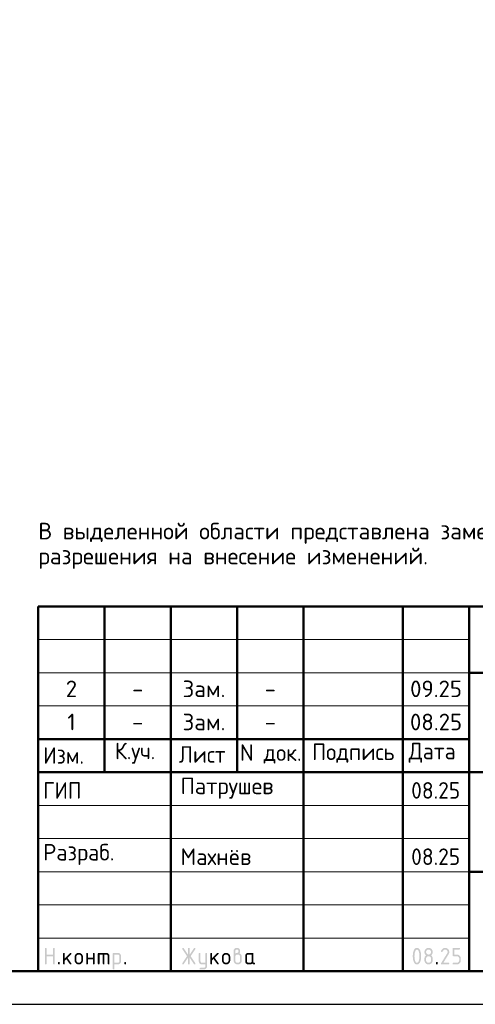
# Model space of a CAD drawing. Header units: millimetres. Extents: x 0 to 42000, y 0 to 29700.
# Tile 2 of 4: x 22719 to 29593, y 0 to 14850. Entities that reach past the tile are written whole.
import ezdxf

# ---------------------------------------------------------------- set-up
doc = ezdxf.new("R2010")
doc.units = ezdxf.units.MM
doc.layers.add('Standard', color=7, linetype='Continuous', lineweight=25)
doc.styles.add('ARIAL', font='arial.ttf')
doc.styles.add('ISOCPEUR', font='txt')

msp = doc.modelspace()

# ---------------------------------------------------------------- hatches: boundary and pattern name
at = {"layer": 'Standard', "linetype": 'Continuous', "lineweight": 25, "transparency": 33554687}
for points in [[(23099, 614), (23099, 839), (23099, 840), (23099, 842), (23099, 843), (23100, 844), (23100, 845), (23101, 846), (23101, 847), (23102, 848), (23103, 849), (23104, 850), (23105, 850), (23106, 851), (23107, 851), (23109, 851), (23110, 851), (23112, 851), (23113, 851), (23115, 851), (23116, 851), (23117, 851), (23118, 850), (23119, 850), (23120, 849), (23121, 848), (23122, 847), (23122, 846), (23123, 845), (23123, 844), (23124, 843), (23124, 842), (23124, 840), (23124, 839), (23124, 751), (23224, 751), (23224, 839), (23224, 840), (23224, 842), (23224, 843), (23225, 844), (23225, 845), (23226, 846), (23226, 847), (23227, 848), (23228, 849), (23229, 850), (23230, 850), (23231, 851), (23232, 851), (23233, 851), (23235, 851), (23236, 851), (23238, 851), (23239, 851), (23241, 851), (23242, 851), (23243, 850), (23244, 850), (23245, 849), (23246, 848), (23247, 847), (23247, 846), (23248, 845), (23248, 844), (23249, 843), (23249, 842), (23249, 840), (23249, 839), (23249, 614), (23249, 612), (23249, 611), (23249, 609), (23248, 608), (23248, 607), (23247, 606), (23247, 605), (23246, 604), (23245, 604), (23244, 603), (23243, 602), (23242, 602), (23241, 602), (23239, 601), (23238, 601), (23236, 601), (23235, 601), (23233, 601), (23232, 602), (23231, 602), (23230, 602), (23229, 603), (23228, 604), (23227, 604), (23226, 605), (23226, 606), (23225, 607), (23225, 608), (23224, 609), (23224, 611), (23224, 612), (23224, 614), (23224, 726), (23124, 726), (23124, 614), (23124, 612), (23124, 611), (23124, 609), (23123, 608), (23123, 607), (23122, 606), (23122, 605), (23121, 604), (23120, 604), (23119, 603), (23118, 602), (23117, 602), (23116, 602), (23115, 601), (23113, 601), (23112, 601), (23110, 601), (23109, 601), (23107, 602), (23106, 602), (23105, 602), (23104, 603), (23103, 604), (23102, 604), (23101, 605), (23101, 606), (23100, 607), (23100, 608), (23099, 609), (23099, 611), (23099, 612)], [(23399, 694), (23478, 773), (23478, 773), (23479, 774), (23480, 775), (23482, 775), (23483, 776), (23484, 776), (23485, 776), (23486, 776), (23488, 776), (23489, 776), (23491, 776), (23492, 775), (23493, 775), (23494, 774), (23495, 774), (23496, 773), (23497, 772), (23497, 771), (23498, 770), (23498, 769), (23499, 768), (23499, 767), (23499, 765), (23499, 764), (23499, 762), (23499, 761), (23498, 760), (23498, 759), (23497, 758), (23497, 757), (23496, 756), (23495, 755), (23440, 700), (23496, 621), (23498, 619), (23498, 617), (23499, 616), (23499, 614), (23499, 612), (23499, 611), (23499, 609), (23498, 608), (23498, 607), (23497, 606), (23497, 605), (23496, 604), (23495, 604), (23494, 603), (23493, 602), (23492, 602), (23491, 602), (23489, 601), (23488, 601), (23486, 601), (23485, 601), (23483, 602), (23482, 602), (23480, 603), (23479, 603), (23478, 604), (23477, 605), (23476, 607), (23422, 682), (23399, 659), (23399, 614), (23399, 612), (23399, 611), (23399, 609), (23398, 608), (23398, 607), (23397, 606), (23397, 605), (23396, 604), (23395, 604), (23394, 603), (23393, 602), (23392, 602), (23391, 602), (23389, 601), (23388, 601), (23386, 601), (23385, 601), (23383, 601), (23382, 602), (23381, 602), (23380, 602), (23379, 603), (23378, 604), (23377, 604), (23376, 605), (23376, 606), (23375, 607), (23375, 608), (23374, 609), (23374, 611), (23374, 612), (23374, 614), (23374, 764), (23374, 765), (23374, 767), (23374, 768), (23375, 769), (23375, 770), (23376, 771), (23376, 772), (23377, 773), (23378, 774), (23379, 774), (23380, 775), (23381, 775), (23382, 776), (23383, 776), (23385, 776), (23386, 776), (23388, 776), (23389, 776), (23391, 776), (23392, 775), (23393, 775), (23394, 774), (23395, 774), (23396, 773), (23397, 772), (23397, 771), (23398, 770), (23398, 769), (23399, 768), (23399, 767), (23399, 765), (23399, 764)], [(23749, 676), (23749, 614), (23749, 612), (23748, 611), (23748, 609), (23748, 608), (23747, 607), (23747, 606), (23746, 605), (23746, 604), (23745, 604), (23744, 603), (23743, 602), (23742, 602), (23740, 602), (23739, 601), (23738, 601), (23736, 601), (23735, 601), (23733, 601), (23732, 602), (23731, 602), (23729, 602), (23729, 603), (23728, 604), (23727, 604), (23726, 605), (23725, 606), (23725, 607), (23724, 608), (23724, 609), (23724, 611), (23724, 612), (23724, 614), (23724, 764), (23724, 765), (23724, 767), (23724, 768), (23724, 769), (23725, 770), (23725, 771), (23726, 772), (23727, 773), (23728, 774), (23729, 774), (23729, 775), (23731, 775), (23732, 776), (23733, 776), (23735, 776), (23736, 776), (23738, 776), (23739, 776), (23740, 776), (23742, 775), (23743, 775), (23744, 774), (23745, 774), (23746, 773), (23746, 772), (23747, 771), (23747, 770), (23748, 769), (23748, 768), (23748, 767), (23749, 765), (23749, 764), (23749, 701), (23823, 701), (23823, 764), (23823, 765), (23824, 767), (23824, 768), (23824, 769), (23825, 770), (23825, 771), (23826, 772), (23826, 773), (23827, 774), (23828, 774), (23829, 775), (23830, 775), (23832, 776), (23833, 776), (23834, 776), (23836, 776), (23837, 776), (23839, 776), (23840, 776), (23841, 775), (23843, 775), (23843, 774), (23844, 774), (23845, 773), (23846, 772), (23847, 771), (23847, 770), (23848, 769), (23848, 768), (23848, 767), (23848, 765), (23848, 764), (23848, 614), (23848, 612), (23848, 611), (23848, 609), (23848, 608), (23847, 607), (23847, 606), (23846, 605), (23845, 604), (23844, 604), (23843, 603), (23843, 602), (23841, 602), (23840, 602), (23839, 601), (23837, 601), (23836, 601), (23834, 601), (23833, 601), (23832, 602), (23830, 602), (23829, 602), (23828, 603), (23827, 604), (23826, 604), (23826, 605), (23825, 606), (23825, 607), (23824, 608), (23824, 609), (23824, 611), (23823, 612), (23823, 614), (23823, 676)], [(23911, 776), (24023, 776), (24026, 776), (24028, 776), (24031, 776), (24033, 775), (24036, 775), (24038, 774), (24040, 773), (24043, 773), (24045, 772), (24047, 770), (24049, 769), (24051, 768), (24053, 767), (24055, 765), (24057, 763), (24059, 762), (24061, 760), (24062, 758), (24064, 756), (24065, 754), (24067, 752), (24068, 750), (24069, 748), (24070, 745), (24071, 743), (24071, 741), (24072, 739), (24072, 736), (24073, 734), (24073, 731), (24073, 729), (24073, 726), (24073, 614), (24073, 612), (24073, 611), (24073, 609), (24073, 608), (24072, 607), (24072, 606), (24071, 605), (24070, 604), (24069, 604), (24068, 603), (24067, 602), (24066, 602), (24065, 602), (24064, 601), (24062, 601), (24061, 601), (24059, 601), (24058, 601), (24057, 602), (24055, 602), (24054, 602), (24053, 603), (24052, 604), (24051, 604), (24051, 605), (24050, 606), (24049, 607), (24049, 608), (24049, 609), (24048, 611), (24048, 612), (24048, 614), (24048, 726), (24048, 729), (24048, 731), (24047, 734), (24046, 736), (24046, 738), (24044, 740), (24043, 742), (24041, 744), (24039, 746), (24037, 747), (24035, 748), (24033, 749), (24031, 750), (24028, 751), (24026, 751), (24023, 751), (23998, 751), (23998, 614), (23998, 612), (23998, 611), (23998, 609), (23998, 608), (23997, 607), (23997, 606), (23996, 605), (23995, 604), (23995, 604), (23994, 603), (23993, 602), (23991, 602), (23990, 602), (23989, 601), (23987, 601), (23986, 601), (23984, 601), (23983, 601), (23982, 602), (23980, 602), (23979, 602), (23978, 603), (23977, 604), (23977, 604), (23976, 605), (23975, 606), (23975, 607), (23974, 608), (23974, 609), (23974, 611), (23973, 612), (23973, 614), (23973, 751), (23924, 751), (23924, 614), (23924, 612), (23923, 611), (23923, 609), (23923, 608), (23922, 607), (23922, 606), (23921, 605), (23920, 604), (23920, 604), (23919, 603), (23918, 602), (23916, 602), (23915, 602), (23914, 601), (23913, 601), (23911, 601), (23909, 601), (23908, 601), (23907, 602), (23906, 602), (23904, 602), (23903, 603), (23902, 604), (23902, 604), (23901, 605), (23900, 606), (23900, 607), (23899, 608), (23899, 609), (23899, 611), (23898, 612), (23898, 614), (23898, 764), (23898, 765), (23899, 767), (23899, 768), (23899, 769), (23900, 770), (23900, 771), (23901, 772), (23902, 773), (23902, 774), (23903, 774), (23904, 775), (23906, 775), (23907, 776), (23908, 776), (23909, 776)], [(25259, 704), (25194, 607), (25193, 605), (25192, 604), (25191, 603), (25190, 603), (25188, 602), (25187, 602), (25185, 601), (25183, 601), (25182, 601), (25180, 601), (25179, 602), (25178, 602), (25177, 603), (25176, 603), (25175, 604), (25174, 605), (25173, 605), (25173, 606), (25172, 607), (25172, 609), (25171, 610), (25171, 611), (25171, 613), (25171, 614), (25171, 616), (25172, 618), (25172, 619), (25173, 621), (25243, 726), (25173, 832), (25172, 833), (25172, 835), (25171, 837), (25171, 838), (25171, 840), (25171, 841), (25171, 843), (25172, 844), (25172, 845), (25173, 846), (25173, 847), (25174, 848), (25175, 849), (25176, 849), (25177, 850), (25178, 850), (25179, 851), (25181, 851), (25182, 851), (25184, 851), (25185, 851), (25187, 851), (25188, 851), (25189, 850), (25191, 849), (25192, 848), (25193, 847), (25194, 846), (25259, 749), (25259, 839), (25259, 840), (25259, 842), (25259, 843), (25259, 844), (25260, 845), (25260, 846), (25261, 847), (25262, 848), (25262, 849), (25263, 850), (25264, 850), (25266, 851), (25267, 851), (25268, 851), (25269, 851), (25271, 851), (25273, 851), (25274, 851), (25275, 851), (25277, 851), (25278, 850), (25279, 850), (25280, 849), (25280, 848), (25281, 847), (25282, 846), (25282, 845), (25283, 844), (25283, 843), (25283, 842), (25284, 840), (25284, 839), (25284, 749), (25348, 846), (25349, 847), (25350, 848), (25351, 849), (25353, 850), (25354, 851), (25356, 851), (25357, 851), (25359, 851), (25360, 851), (25361, 851), (25362, 851), (25363, 850), (25365, 850), (25366, 849), (25367, 848), (25367, 847), (25368, 847), (25369, 846), (25370, 845), (25370, 843), (25371, 842), (25371, 841), (25371, 840), (25371, 839), (25371, 837), (25371, 835), (25370, 833), (25369, 832), (25299, 726), (25369, 621), (25370, 619), (25371, 617), (25371, 616), (25371, 614), (25371, 613), (25371, 611), (25371, 610), (25370, 609), (25370, 608), (25369, 607), (25368, 606), (25368, 605), (25367, 604), (25366, 603), (25365, 603), (25364, 602), (25363, 602), (25361, 602), (25360, 601), (25359, 601), (25357, 601), (25356, 602), (25354, 602), (25353, 603), (25351, 603), (25350, 604), (25349, 605), (25348, 607), (25284, 704), (25284, 614), (25284, 612), (25283, 611), (25283, 609), (25283, 608), (25282, 607), (25282, 606), (25281, 605), (25280, 604), (25280, 604), (25279, 603), (25278, 602), (25277, 602), (25275, 602), (25274, 601), (25273, 601), (25271, 601), (25269, 601), (25268, 601), (25267, 602), (25266, 602), (25264, 602), (25263, 603), (25262, 604), (25262, 604), (25261, 605), (25260, 606), (25260, 607), (25259, 608), (25259, 609), (25259, 611), (25259, 612), (25259, 614)], [(25521, 576), (25521, 601), (25471, 601), (25468, 601), (25466, 602), (25463, 602), (25461, 602), (25458, 603), (25456, 603), (25454, 604), (25452, 605), (25449, 606), (25447, 607), (25445, 608), (25443, 609), (25441, 611), (25439, 612), (25437, 614), (25436, 616), (25434, 618), (25432, 620), (25431, 622), (25429, 624), (25428, 626), (25427, 628), (25426, 630), (25425, 632), (25424, 634), (25423, 637), (25422, 639), (25422, 641), (25422, 644), (25421, 646), (25421, 649), (25421, 651), (25421, 764), (25421, 765), (25421, 767), (25421, 768), (25422, 769), (25422, 770), (25423, 771), (25423, 772), (25424, 773), (25425, 774), (25426, 774), (25427, 775), (25428, 775), (25429, 776), (25431, 776), (25432, 776), (25434, 776), (25435, 776), (25437, 776), (25438, 776), (25439, 775), (25440, 775), (25441, 774), (25442, 774), (25443, 773), (25444, 772), (25444, 771), (25445, 770), (25445, 769), (25446, 768), (25446, 767), (25446, 765), (25446, 764), (25446, 651), (25446, 649), (25447, 646), (25447, 644), (25448, 642), (25449, 640), (25450, 638), (25452, 636), (25454, 634), (25455, 632), (25457, 630), (25459, 629), (25462, 628), (25464, 627), (25466, 627), (25468, 626), (25471, 626), (25521, 626), (25521, 764), (25521, 765), (25521, 767), (25521, 768), (25522, 769), (25522, 770), (25523, 771), (25523, 772), (25524, 773), (25525, 774), (25526, 774), (25527, 775), (25528, 775), (25529, 776), (25530, 776), (25532, 776), (25533, 776), (25535, 776), (25536, 776), (25538, 776), (25539, 775), (25540, 775), (25541, 774), (25542, 774), (25543, 773), (25544, 772), (25544, 771), (25545, 770), (25545, 769), (25545, 768), (25546, 767), (25546, 765), (25546, 764), (25546, 576), (25546, 574), (25546, 571), (25545, 569), (25545, 566), (25545, 564), (25544, 562), (25543, 559), (25542, 557), (25541, 555), (25540, 553), (25539, 551), (25538, 549), (25537, 547), (25535, 545), (25533, 543), (25532, 541), (25530, 539), (25528, 538), (25526, 536), (25524, 535), (25522, 533), (25520, 532), (25518, 531), (25516, 530), (25514, 529), (25511, 528), (25509, 528), (25507, 527), (25504, 527), (25502, 527), (25499, 526), (25497, 526), (25446, 526), (25445, 526), (25443, 527), (25442, 527), (25441, 527), (25440, 528), (25439, 528), (25438, 529), (25437, 529), (25436, 530), (25435, 531), (25435, 532), (25434, 533), (25434, 535), (25434, 536), (25434, 537), (25434, 539), (25434, 540), (25434, 541), (25434, 542), (25435, 544), (25435, 545), (25436, 546), (25436, 547), (25437, 548), (25438, 549), (25439, 549), (25440, 550), (25442, 550), (25443, 551), (25444, 551), (25445, 551), (25446, 551), (25496, 551), (25499, 551), (25501, 552), (25503, 552), (25506, 553), (25508, 554), (25510, 555), (25512, 557), (25514, 558), (25515, 560), (25517, 562), (25518, 564), (25519, 566), (25520, 568), (25520, 571), (25521, 573)], [(25621, 694), (25700, 773), (25700, 773), (25701, 774), (25702, 775), (25704, 775), (25705, 776), (25706, 776), (25707, 776), (25708, 776), (25710, 776), (25711, 776), (25713, 776), (25714, 775), (25715, 775), (25716, 774), (25717, 774), (25718, 773), (25719, 772), (25719, 771), (25720, 770), (25720, 769), (25721, 768), (25721, 767), (25721, 765), (25721, 764), (25721, 762), (25721, 761), (25721, 760), (25720, 759), (25720, 758), (25719, 757), (25718, 756), (25717, 755), (25662, 700), (25719, 621), (25720, 619), (25720, 617), (25721, 616), (25721, 614), (25721, 612), (25721, 611), (25721, 609), (25720, 608), (25720, 607), (25719, 606), (25719, 605), (25718, 604), (25717, 604), (25716, 603), (25715, 602), (25714, 602), (25713, 602), (25711, 601), (25710, 601), (25708, 601), (25707, 601), (25705, 602), (25704, 602), (25703, 603), (25701, 603), (25700, 604), (25699, 605), (25698, 607), (25644, 682), (25621, 659), (25621, 614), (25621, 612), (25621, 611), (25621, 609), (25620, 608), (25620, 607), (25619, 606), (25619, 605), (25618, 604), (25617, 604), (25616, 603), (25615, 602), (25614, 602), (25613, 602), (25611, 601), (25610, 601), (25608, 601), (25607, 601), (25606, 601), (25604, 602), (25603, 602), (25602, 602), (25601, 603), (25600, 604), (25599, 604), (25598, 605), (25598, 606), (25597, 607), (25597, 608), (25596, 609), (25596, 611), (25596, 612), (25596, 614), (25596, 764), (25596, 765), (25596, 767), (25596, 768), (25597, 769), (25597, 770), (25598, 771), (25598, 772), (25599, 773), (25600, 774), (25601, 774), (25602, 775), (25603, 775), (25604, 776), (25606, 776), (25607, 776), (25608, 776), (25610, 776), (25611, 776), (25613, 776), (25614, 775), (25615, 775), (25616, 774), (25617, 774), (25618, 773), (25619, 772), (25619, 771), (25620, 770), (25620, 769), (25621, 768), (25621, 767), (25621, 765), (25621, 764)], [(29137, 851), (29140, 851), (29144, 851), (29147, 851), (29150, 850), (29153, 850), (29156, 849), (29158, 848), (29161, 847), (29164, 846), (29167, 844), (29169, 843), (29172, 841), (29174, 839), (29177, 837), (29179, 835), (29181, 833), (29184, 831), (29186, 828), (29188, 826), (29189, 823), (29191, 821), (29193, 818), (29194, 816), (29195, 813), (29196, 810), (29197, 807), (29198, 804), (29198, 801), (29199, 798), (29199, 795), (29200, 792), (29200, 789), (29200, 784), (29199, 780), (29198, 775), (29197, 771), (29195, 766), (29193, 762), (29191, 757), (29188, 753), (29110, 626), (29187, 626), (29189, 626), (29190, 626), (29191, 626), (29193, 626), (29194, 625), (29195, 625), (29196, 624), (29197, 623), (29197, 622), (29198, 621), (29198, 620), (29199, 619), (29199, 618), (29199, 617), (29200, 615), (29200, 614), (29200, 612), (29199, 611), (29199, 610), (29199, 608), (29198, 607), (29198, 606), (29197, 605), (29197, 604), (29196, 604), (29195, 603), (29194, 602), (29193, 602), (29191, 602), (29190, 601), (29189, 601), (29187, 601), (29087, 601), (29086, 601), (29084, 601), (29083, 602), (29082, 602), (29081, 602), (29080, 603), (29079, 604), (29078, 604), (29077, 605), (29076, 606), (29076, 607), (29075, 608), (29075, 609), (29075, 611), (29075, 612), (29075, 614), (29075, 616), (29075, 617), (29076, 619), (29077, 621), (29168, 768), (29170, 771), (29171, 773), (29172, 776), (29173, 778), (29174, 781), (29174, 783), (29175, 786), (29175, 789), (29175, 793), (29174, 796), (29173, 800), (29172, 803), (29171, 806), (29168, 809), (29166, 813), (29164, 815), (29161, 818), (29158, 820), (29155, 822), (29152, 823), (29148, 825), (29145, 826), (29141, 826), (29137, 826), (29135, 826), (29132, 826), (29129, 825), (29127, 824), (29124, 823), (29122, 822), (29119, 820), (29117, 818), (29114, 816), (29112, 814), (29110, 812), (29107, 809), (29105, 806), (29103, 802), (29100, 799), (29098, 795), (29097, 793), (29096, 792), (29095, 791), (29094, 790), (29092, 790), (29091, 789), (29089, 789), (29087, 789), (29086, 789), (29084, 789), (29083, 789), (29082, 790), (29081, 790), (29080, 791), (29079, 791), (29078, 792), (29077, 793), (29076, 794), (29076, 795), (29075, 796), (29075, 797), (29075, 798), (29075, 800), (29075, 801), (29075, 803), (29075, 804), (29075, 805), (29076, 806), (29079, 812), (29082, 817), (29085, 822), (29088, 826), (29092, 830), (29095, 834), (29099, 837), (29103, 840), (29107, 843), (29111, 845), (29115, 847), (29119, 848), (29123, 850), (29128, 851), (29132, 851)], [(29250, 739), (29250, 839), (29250, 840), (29250, 842), (29250, 843), (29250, 844), (29251, 845), (29251, 846), (29252, 847), (29253, 848), (29253, 849), (29254, 850), (29255, 850), (29257, 851), (29258, 851), (29259, 851), (29261, 851), (29262, 851), (29349, 851), (29351, 851), (29352, 851), (29354, 851), (29355, 851), (29356, 850), (29357, 850), (29358, 849), (29359, 848), (29359, 847), (29360, 846), (29361, 845), (29361, 844), (29361, 843), (29362, 842), (29362, 840), (29362, 839), (29362, 837), (29362, 836), (29361, 834), (29361, 833), (29361, 832), (29360, 831), (29359, 830), (29359, 829), (29358, 829), (29357, 828), (29356, 827), (29355, 827), (29354, 827), (29352, 826), (29351, 826), (29349, 826), (29275, 826), (29275, 751), (29312, 751), (29315, 751), (29318, 751), (29322, 751), (29324, 750), (29327, 750), (29330, 749), (29333, 748), (29336, 747), (29339, 746), (29341, 744), (29344, 743), (29347, 741), (29349, 739), (29351, 737), (29354, 735), (29356, 733), (29358, 731), (29360, 728), (29362, 726), (29364, 723), (29366, 721), (29367, 718), (29369, 715), (29370, 713), (29371, 710), (29372, 707), (29373, 704), (29373, 701), (29374, 698), (29374, 695), (29374, 692), (29374, 689), (29374, 664), (29374, 661), (29374, 657), (29374, 654), (29373, 651), (29373, 648), (29372, 645), (29371, 643), (29370, 640), (29369, 637), (29367, 634), (29366, 632), (29364, 629), (29362, 627), (29360, 624), (29358, 622), (29356, 620), (29354, 617), (29351, 615), (29349, 613), (29346, 612), (29344, 610), (29341, 608), (29339, 607), (29336, 606), (29333, 605), (29330, 604), (29327, 603), (29324, 602), (29321, 602), (29318, 602), (29315, 601), (29312, 601), (29262, 601), (29261, 601), (29259, 601), (29258, 602), (29257, 602), (29255, 602), (29254, 603), (29253, 604), (29253, 604), (29252, 605), (29251, 606), (29251, 607), (29250, 608), (29250, 610), (29250, 611), (29250, 612), (29250, 614), (29250, 615), (29250, 617), (29250, 618), (29250, 619), (29251, 620), (29251, 621), (29252, 622), (29253, 623), (29253, 624), (29254, 625), (29255, 625), (29257, 626), (29258, 626), (29259, 626), (29261, 626), (29262, 626), (29312, 626), (29316, 626), (29319, 627), (29323, 628), (29326, 629), (29330, 630), (29333, 632), (29336, 634), (29338, 637), (29341, 640), (29343, 643), (29345, 646), (29347, 649), (29348, 653), (29349, 656), (29349, 660), (29349, 664), (29349, 689), (29349, 693), (29349, 696), (29348, 700), (29347, 703), (29345, 707), (29343, 710), (29341, 713), (29338, 715), (29336, 718), (29333, 720), (29330, 722), (29326, 724), (29323, 725), (29319, 726), (29316, 726), (29312, 726), (29262, 726), (29261, 726), (29259, 726), (29258, 727), (29257, 727), (29255, 727), (29254, 728), (29253, 729), (29253, 729), (29252, 730), (29251, 731), (29251, 732), (29250, 733), (29250, 734), (29250, 736), (29250, 737)], [(23299, 626), (23299, 628), (23299, 629), (23299, 631), (23300, 632), (23300, 633), (23301, 634), (23301, 635), (23302, 636), (23303, 637), (23304, 637), (23305, 638), (23306, 638), (23307, 638), (23309, 639), (23310, 639), (23312, 639), (23313, 639), (23314, 639), (23316, 638), (23317, 638), (23318, 638), (23319, 637), (23320, 637), (23321, 636), (23322, 635), (23322, 634), (23323, 633), (23323, 632), (23324, 631), (23324, 629), (23324, 628), (23324, 626), (23324, 614), (23324, 612), (23324, 611), (23324, 610), (23323, 608), (23323, 607), (23322, 606), (23322, 605), (23321, 604), (23320, 604), (23319, 603), (23318, 602), (23317, 602), (23316, 602), (23314, 601), (23313, 601), (23312, 601), (23310, 601), (23309, 601), (23307, 602), (23306, 602), (23305, 602), (23304, 603), (23303, 604), (23302, 604), (23301, 605), (23301, 606), (23300, 607), (23300, 608), (23299, 610), (23299, 611), (23299, 612), (23299, 614)], [(24298, 626), (24298, 628), (24298, 629), (24299, 631), (24299, 632), (24299, 633), (24300, 634), (24301, 635), (24301, 636), (24302, 637), (24303, 637), (24304, 638), (24305, 638), (24307, 638), (24308, 639), (24309, 639), (24311, 639), (24312, 639), (24314, 639), (24315, 638), (24316, 638), (24317, 638), (24318, 637), (24319, 637), (24320, 636), (24321, 635), (24322, 634), (24322, 633), (24323, 632), (24323, 631), (24323, 629), (24323, 628), (24323, 626), (24323, 614), (24323, 612), (24323, 611), (24323, 610), (24323, 608), (24322, 607), (24322, 606), (24321, 605), (24320, 604), (24319, 604), (24318, 603), (24317, 602), (24316, 602), (24315, 602), (24314, 601), (24312, 601), (24311, 601), (24309, 601), (24308, 601), (24307, 602), (24305, 602), (24304, 602), (24303, 603), (24302, 604), (24301, 604), (24301, 605), (24300, 606), (24299, 607), (24299, 608), (24299, 610), (24298, 611), (24298, 612), (24298, 614)], [(29000, 626), (29000, 628), (29000, 629), (29000, 631), (29001, 632), (29001, 633), (29002, 634), (29002, 635), (29003, 636), (29004, 637), (29005, 637), (29006, 638), (29007, 638), (29008, 638), (29009, 639), (29011, 639), (29012, 639), (29014, 639), (29015, 639), (29017, 638), (29018, 638), (29019, 638), (29020, 637), (29021, 637), (29022, 636), (29023, 635), (29023, 634), (29024, 633), (29024, 632), (29024, 631), (29025, 629), (29025, 628), (29025, 626), (29025, 614), (29025, 612), (29025, 611), (29024, 610), (29024, 608), (29024, 607), (29023, 606), (29023, 605), (29022, 604), (29021, 604), (29020, 603), (29019, 602), (29018, 602), (29017, 602), (29015, 601), (29014, 601), (29012, 601), (29011, 601), (29009, 601), (29008, 602), (29007, 602), (29006, 602), (29005, 603), (29004, 604), (29003, 604), (29002, 605), (29002, 606), (29001, 607), (29001, 608), (29000, 610), (29000, 611), (29000, 612), (29000, 614)]]:
    msp.add_hatch(color=7, dxfattribs=at).paths.add_polyline_path(points, flags=16)
h = msp.add_hatch(color=7, dxfattribs=at)
h.paths.add_polyline_path([(23549, 664), (23549, 714), (23549, 717), (23549, 720), (23549, 723), (23550, 726), (23550, 729), (23551, 732), (23552, 735), (23553, 738), (23554, 740), (23556, 743), (23557, 746), (23559, 748), (23561, 751), (23563, 753), (23565, 756), (23567, 758), (23569, 760), (23572, 762), (23574, 764), (23577, 766), (23579, 768), (23582, 769), (23584, 770), (23587, 772), (23590, 773), (23593, 774), (23596, 774), (23599, 775), (23602, 776), (23605, 776), (23608, 776), (23611, 776), (23614, 776), (23618, 776), (23621, 776), (23624, 775), (23627, 774), (23630, 774), (23633, 773), (23635, 772), (23638, 770), (23641, 769), (23643, 768), (23646, 766), (23648, 764), (23651, 762), (23653, 760), (23655, 758), (23658, 756), (23660, 753), (23662, 751), (23663, 749), (23665, 746), (23666, 743), (23668, 741), (23669, 738), (23670, 735), (23671, 732), (23672, 729), (23672, 726), (23673, 723), (23673, 720), (23674, 717), (23674, 714), (23674, 664), (23674, 660), (23673, 657), (23673, 654), (23672, 651), (23672, 648), (23671, 645), (23670, 642), (23669, 640), (23668, 637), (23666, 634), (23665, 632), (23663, 629), (23662, 627), (23660, 624), (23658, 622), (23655, 620), (23653, 617), (23651, 615), (23648, 613), (23646, 612), (23643, 610), (23641, 608), (23638, 607), (23635, 606), (23632, 605), (23629, 604), (23627, 603), (23624, 602), (23621, 602), (23617, 602), (23614, 601), (23611, 601), (23608, 601), (23605, 602), (23602, 602), (23599, 602), (23596, 603), (23593, 604), (23590, 605), (23587, 606), (23584, 607), (23582, 608), (23579, 610), (23577, 612), (23574, 613), (23572, 615), (23569, 617), (23567, 620), (23565, 622), (23563, 624), (23561, 627), (23559, 629), (23557, 632), (23556, 634), (23554, 637), (23553, 640), (23552, 642), (23551, 645), (23550, 648), (23550, 651), (23549, 654), (23549, 657), (23549, 660)], flags=16)
h.paths.add_polyline_path([(23648, 664), (23648, 714), (23648, 718), (23648, 721), (23647, 725), (23646, 728), (23644, 732), (23642, 735), (23640, 738), (23638, 740), (23635, 743), (23632, 745), (23629, 747), (23625, 749), (23622, 750), (23619, 751), (23615, 751), (23611, 751), (23607, 751), (23604, 751), (23600, 750), (23597, 749), (23594, 747), (23590, 745), (23587, 743), (23585, 740), (23582, 738), (23580, 735), (23578, 732), (23577, 728), (23575, 725), (23574, 721), (23574, 718), (23574, 714), (23574, 664), (23574, 660), (23574, 656), (23575, 653), (23577, 649), (23578, 646), (23580, 643), (23582, 640), (23585, 637), (23587, 634), (23590, 632), (23593, 630), (23597, 629), (23600, 628), (23604, 627), (23607, 626), (23611, 626), (23615, 626), (23619, 627), (23622, 628), (23625, 629), (23629, 630), (23632, 633), (23635, 635), (23638, 637), (23640, 640), (23642, 643), (23644, 646), (23646, 649), (23647, 653), (23648, 656), (23648, 660)])
h = msp.add_hatch(color=7, dxfattribs=at)
h.paths.add_polyline_path([(24123, 764), (24123, 765), (24124, 767), (24124, 768), (24124, 769), (24125, 770), (24125, 771), (24126, 772), (24127, 773), (24127, 774), (24128, 774), (24129, 775), (24130, 775), (24132, 776), (24133, 776), (24134, 776), (24136, 776), (24198, 776), (24201, 776), (24203, 776), (24206, 776), (24208, 775), (24211, 775), (24213, 774), (24215, 773), (24218, 773), (24220, 772), (24222, 770), (24224, 769), (24226, 768), (24228, 767), (24230, 765), (24232, 763), (24234, 762), (24236, 760), (24237, 758), (24239, 756), (24240, 754), (24241, 752), (24243, 750), (24244, 748), (24245, 746), (24245, 743), (24246, 741), (24247, 739), (24247, 736), (24248, 734), (24248, 731), (24248, 729), (24248, 726), (24248, 651), (24248, 649), (24248, 646), (24248, 644), (24247, 641), (24247, 639), (24246, 637), (24245, 634), (24245, 632), (24244, 630), (24243, 628), (24241, 626), (24240, 624), (24239, 622), (24237, 620), (24236, 618), (24234, 616), (24232, 614), (24230, 612), (24228, 611), (24226, 609), (24224, 608), (24222, 607), (24220, 606), (24218, 605), (24215, 604), (24213, 603), (24211, 603), (24208, 602), (24206, 602), (24203, 602), (24201, 601), (24198, 601), (24148, 601), (24148, 539), (24148, 537), (24148, 536), (24148, 535), (24148, 533), (24147, 532), (24147, 531), (24146, 530), (24145, 529), (24145, 529), (24144, 528), (24143, 528), (24141, 527), (24140, 527), (24139, 527), (24138, 526), (24136, 526), (24134, 526), (24133, 527), (24132, 527), (24130, 527), (24129, 528), (24128, 528), (24127, 529), (24127, 529), (24126, 530), (24125, 531), (24125, 532), (24124, 533), (24124, 535), (24124, 536), (24123, 537), (24123, 539)], flags=16)
h.paths.add_polyline_path([(24148, 751), (24148, 626), (24198, 626), (24201, 626), (24203, 627), (24206, 627), (24208, 628), (24210, 629), (24212, 630), (24214, 632), (24216, 634), (24218, 635), (24219, 637), (24220, 639), (24221, 642), (24222, 644), (24223, 646), (24223, 649), (24223, 651), (24223, 726), (24223, 729), (24223, 731), (24222, 734), (24221, 736), (24220, 738), (24219, 740), (24218, 742), (24216, 744), (24214, 746), (24212, 747), (24210, 748), (24208, 749), (24206, 750), (24203, 751), (24201, 751), (24198, 751)])
h = msp.add_hatch(color=7, dxfattribs=at)
h.paths.add_polyline_path([(25771, 664), (25771, 714), (25771, 717), (25771, 720), (25771, 723), (25772, 726), (25773, 729), (25773, 732), (25774, 735), (25775, 738), (25777, 740), (25778, 743), (25779, 746), (25781, 748), (25783, 751), (25785, 753), (25787, 756), (25789, 758), (25791, 760), (25794, 762), (25796, 764), (25799, 766), (25801, 768), (25804, 769), (25806, 770), (25809, 772), (25812, 773), (25815, 774), (25818, 774), (25821, 775), (25824, 776), (25827, 776), (25830, 776), (25833, 776), (25836, 776), (25840, 776), (25843, 776), (25846, 775), (25849, 774), (25852, 774), (25855, 773), (25857, 772), (25860, 770), (25863, 769), (25865, 768), (25868, 766), (25871, 764), (25873, 762), (25875, 760), (25878, 758), (25880, 756), (25882, 753), (25884, 751), (25885, 749), (25887, 746), (25889, 743), (25890, 741), (25891, 738), (25892, 735), (25893, 732), (25894, 729), (25894, 726), (25895, 723), (25895, 720), (25896, 717), (25896, 714), (25896, 664), (25896, 660), (25895, 657), (25895, 654), (25894, 651), (25894, 648), (25893, 645), (25892, 642), (25891, 640), (25890, 637), (25888, 634), (25887, 632), (25885, 629), (25884, 627), (25882, 624), (25880, 622), (25877, 620), (25875, 617), (25873, 615), (25870, 613), (25868, 612), (25865, 610), (25863, 608), (25860, 607), (25857, 606), (25854, 605), (25852, 604), (25849, 603), (25846, 602), (25843, 602), (25840, 602), (25836, 601), (25833, 601), (25830, 601), (25827, 602), (25824, 602), (25821, 602), (25818, 603), (25815, 604), (25812, 605), (25809, 606), (25806, 607), (25804, 608), (25801, 610), (25799, 612), (25796, 613), (25794, 615), (25791, 617), (25789, 620), (25787, 622), (25785, 624), (25783, 627), (25781, 629), (25779, 632), (25778, 634), (25777, 637), (25775, 640), (25774, 642), (25773, 645), (25773, 648), (25772, 651), (25771, 654), (25771, 657), (25771, 660)], flags=16)
h.paths.add_polyline_path([(25871, 664), (25871, 714), (25871, 718), (25870, 721), (25869, 725), (25868, 728), (25866, 732), (25864, 735), (25862, 738), (25860, 740), (25857, 743), (25854, 745), (25851, 747), (25848, 749), (25844, 750), (25841, 751), (25837, 751), (25833, 751), (25829, 751), (25826, 751), (25822, 750), (25819, 749), (25816, 747), (25813, 745), (25810, 743), (25807, 740), (25804, 738), (25802, 735), (25800, 732), (25799, 728), (25797, 725), (25797, 721), (25796, 718), (25796, 714), (25796, 664), (25796, 660), (25797, 656), (25797, 653), (25799, 649), (25800, 646), (25802, 643), (25804, 640), (25807, 637), (25809, 634), (25812, 632), (25815, 630), (25819, 629), (25822, 628), (25826, 627), (25829, 626), (25833, 626), (25837, 626), (25841, 627), (25844, 628), (25848, 629), (25851, 630), (25854, 633), (25857, 635), (25860, 637), (25862, 640), (25864, 643), (25866, 646), (25868, 649), (25869, 653), (25870, 656), (25871, 660)])
h = msp.add_hatch(color=7, dxfattribs=at)
h.paths.add_polyline_path([(25971, 764), (25975, 767), (25979, 769), (25982, 772), (25986, 773), (25990, 775), (25993, 775), (25997, 776), (26000, 776), (26002, 776), (26004, 777), (26006, 777), (26007, 778), (26009, 779), (26011, 781), (26013, 783), (26014, 785), (26016, 787), (26017, 789), (26018, 791), (26019, 793), (26020, 795), (26020, 797), (26021, 799), (26021, 801), (26021, 804), (26020, 806), (26020, 809), (26019, 811), (26018, 813), (26017, 815), (26015, 817), (26014, 819), (26012, 821), (26010, 822), (26008, 824), (26005, 824), (26003, 825), (26001, 826), (25998, 826), (25996, 826), (25993, 826), (25991, 826), (25988, 825), (25986, 824), (25984, 823), (25982, 822), (25980, 821), (25978, 819), (25976, 817), (25975, 815), (25973, 813), (25973, 811), (25972, 809), (25971, 806), (25971, 804), (25971, 801)])
h.paths.add_polyline_path([(26033, 771), (26037, 769), (26041, 767), (26045, 765), (26048, 762), (26052, 759), (26055, 756), (26058, 752), (26060, 748), (26063, 744), (26065, 740), (26067, 736), (26068, 732), (26069, 727), (26070, 723), (26070, 718), (26070, 714), (26070, 664), (26070, 661), (26070, 657), (26070, 654), (26069, 651), (26069, 648), (26068, 645), (26067, 642), (26066, 640), (26065, 637), (26063, 634), (26062, 632), (26060, 629), (26058, 627), (26056, 624), (26054, 622), (26052, 619), (26050, 617), (26048, 615), (26045, 613), (26043, 612), (26040, 610), (26037, 608), (26035, 607), (26032, 606), (26029, 605), (26026, 604), (26024, 603), (26021, 602), (26018, 602), (26014, 602), (26011, 601), (26008, 601), (26005, 601), (26002, 602), (25999, 602), (25996, 602), (25993, 603), (25990, 604), (25987, 605), (25984, 606), (25981, 607), (25979, 608), (25976, 610), (25973, 612), (25971, 613), (25968, 615), (25966, 617), (25964, 620), (25962, 622), (25960, 624), (25958, 627), (25956, 629), (25954, 632), (25953, 634), (25951, 637), (25950, 640), (25949, 643), (25948, 645), (25947, 648), (25947, 651), (25946, 654), (25946, 657), (25946, 661), (25946, 664), (25946, 801), (25946, 804), (25946, 806), (25946, 809), (25947, 811), (25947, 814), (25948, 816), (25948, 818), (25949, 821), (25950, 823), (25951, 825), (25953, 827), (25954, 829), (25955, 831), (25957, 833), (25958, 835), (25960, 837), (25962, 839), (25964, 840), (25966, 842), (25968, 843), (25970, 845), (25972, 846), (25974, 847), (25976, 848), (25979, 849), (25981, 849), (25983, 850), (25986, 850), (25988, 851), (25990, 851), (25993, 851), (25996, 851), (25998, 851), (26001, 851), (26003, 851), (26006, 850), (26008, 850), (26010, 849), (26013, 849), (26015, 848), (26017, 847), (26019, 846), (26021, 844), (26023, 843), (26025, 842), (26027, 840), (26029, 839), (26031, 837), (26033, 835), (26034, 833), (26036, 831), (26037, 829), (26039, 827), (26040, 825), (26041, 823), (26042, 821), (26043, 818), (26043, 816), (26044, 814), (26045, 811), (26045, 809), (26045, 806), (26045, 804), (26045, 801), (26045, 797), (26045, 792), (26044, 788), (26042, 784), (26041, 781), (26038, 777), (26036, 774)], flags=16)
h.paths.add_polyline_path([(26045, 664), (26045, 714), (26045, 718), (26045, 721), (26044, 725), (26043, 728), (26041, 732), (26039, 735), (26037, 738), (26035, 740), (26032, 743), (26029, 745), (26026, 747), (26023, 749), (26019, 750), (26016, 751), (26012, 751), (26008, 751), (26004, 751), (26001, 751), (25997, 750), (25994, 749), (25990, 747), (25987, 745), (25984, 743), (25982, 740), (25979, 738), (25977, 735), (25975, 732), (25973, 728), (25972, 725), (25971, 721), (25971, 718), (25971, 714), (25971, 664), (25971, 660), (25971, 656), (25972, 653), (25973, 649), (25975, 646), (25977, 643), (25979, 640), (25982, 637), (25984, 634), (25987, 632), (25990, 630), (25994, 629), (25997, 628), (26001, 627), (26004, 626), (26008, 626), (26012, 626), (26016, 627), (26019, 628), (26023, 629), (26026, 630), (26029, 633), (26032, 635), (26035, 637), (26037, 640), (26039, 643), (26041, 646), (26043, 649), (26044, 653), (26045, 656), (26045, 660)])
h = msp.add_hatch(color=7, dxfattribs=at)
h.paths.add_polyline_path([(26220, 751), (26170, 751), (26168, 751), (26165, 751), (26163, 750), (26161, 749), (26159, 748), (26157, 747), (26155, 746), (26153, 744), (26151, 742), (26150, 740), (26148, 738), (26147, 736), (26147, 734), (26146, 731), (26146, 729), (26146, 726), (26146, 651), (26146, 649), (26146, 646), (26147, 644), (26147, 642), (26148, 640), (26150, 638), (26151, 636), (26153, 634), (26155, 632), (26157, 630), (26159, 629), (26161, 628), (26163, 627), (26166, 627), (26168, 626), (26170, 626), (26195, 626), (26198, 626), (26200, 627), (26203, 627), (26205, 628), (26207, 629), (26209, 630), (26211, 632), (26213, 634), (26215, 635), (26216, 637), (26218, 639), (26218, 642), (26219, 644), (26220, 646), (26220, 649), (26220, 651)])
h.paths.add_polyline_path([(26270, 614), (26270, 612), (26270, 611), (26270, 609), (26270, 608), (26269, 607), (26269, 606), (26268, 605), (26267, 604), (26266, 604), (26265, 603), (26264, 602), (26263, 602), (26262, 602), (26261, 601), (26259, 601), (26258, 601), (26253, 601), (26249, 602), (26246, 603), (26242, 605), (26238, 606), (26235, 609), (26232, 611), (26229, 615), (26226, 611), (26222, 609), (26218, 606), (26214, 605), (26210, 603), (26205, 602), (26200, 601), (26195, 601), (26170, 601), (26168, 601), (26165, 602), (26163, 602), (26160, 602), (26158, 603), (26156, 603), (26153, 604), (26151, 605), (26149, 606), (26147, 607), (26145, 608), (26143, 609), (26141, 611), (26139, 612), (26137, 614), (26135, 616), (26133, 618), (26132, 619), (26130, 621), (26129, 623), (26127, 625), (26126, 628), (26125, 630), (26124, 632), (26123, 634), (26123, 636), (26122, 639), (26121, 641), (26121, 644), (26121, 646), (26121, 649), (26121, 651), (26121, 726), (26121, 729), (26121, 731), (26121, 734), (26121, 736), (26122, 739), (26123, 741), (26123, 743), (26124, 746), (26125, 748), (26126, 750), (26127, 752), (26129, 754), (26130, 756), (26132, 758), (26133, 760), (26135, 762), (26137, 763), (26139, 765), (26141, 767), (26143, 768), (26145, 769), (26147, 770), (26149, 772), (26151, 773), (26153, 773), (26156, 774), (26158, 775), (26160, 775), (26163, 776), (26165, 776), (26168, 776), (26170, 776), (26233, 776), (26234, 776), (26236, 776), (26237, 776), (26238, 775), (26239, 775), (26240, 774), (26241, 774), (26242, 773), (26243, 772), (26244, 771), (26244, 770), (26245, 769), (26245, 768), (26245, 767), (26245, 765), (26245, 764), (26245, 639), (26245, 637), (26246, 636), (26246, 634), (26246, 633), (26246, 632), (26247, 631), (26248, 630), (26248, 629), (26249, 629), (26250, 628), (26251, 627), (26252, 627), (26254, 627), (26255, 626), (26256, 626), (26258, 626), (26259, 626), (26261, 626), (26262, 626), (26263, 625), (26264, 625), (26265, 625), (26266, 624), (26267, 623), (26268, 622), (26269, 621), (26269, 620), (26270, 619), (26270, 618), (26270, 617), (26270, 615)], flags=16)
h = msp.add_hatch(color=7, dxfattribs=at)
h.paths.add_polyline_path([(28750, 726), (28750, 734), (28749, 742), (28749, 749), (28748, 756), (28747, 764), (28746, 771), (28745, 778), (28743, 785), (28742, 790), (28741, 795), (28739, 799), (28738, 803), (28736, 807), (28734, 810), (28732, 813), (28731, 816), (28729, 818), (28727, 820), (28724, 822), (28722, 824), (28720, 825), (28718, 826), (28715, 826), (28712, 826), (28710, 826), (28708, 826), (28705, 825), (28703, 824), (28701, 822), (28699, 820), (28696, 818), (28695, 816), (28693, 813), (28691, 810), (28689, 807), (28688, 803), (28686, 799), (28685, 794), (28683, 790), (28682, 785), (28680, 778), (28679, 770), (28678, 763), (28677, 756), (28676, 749), (28676, 741), (28675, 734), (28675, 726), (28675, 719), (28676, 711), (28676, 704), (28677, 696), (28678, 689), (28679, 682), (28680, 675), (28682, 668), (28683, 663), (28684, 658), (28686, 654), (28687, 650), (28689, 646), (28691, 643), (28693, 639), (28694, 637), (28696, 634), (28698, 632), (28701, 630), (28703, 629), (28705, 628), (28707, 627), (28710, 626), (28712, 626), (28715, 626), (28718, 627), (28720, 628), (28722, 629), (28724, 630), (28727, 632), (28729, 634), (28731, 637), (28732, 639), (28734, 643), (28736, 646), (28738, 650), (28739, 654), (28741, 658), (28742, 663), (28743, 668), (28745, 675), (28746, 682), (28747, 689), (28748, 696), (28749, 704), (28749, 711), (28750, 719)])
h.paths.add_polyline_path([(28775, 726), (28775, 721), (28775, 715), (28775, 710), (28774, 705), (28774, 699), (28773, 694), (28773, 689), (28772, 685), (28771, 680), (28771, 675), (28770, 671), (28769, 666), (28768, 662), (28766, 657), (28765, 653), (28764, 649), (28762, 643), (28760, 638), (28757, 633), (28755, 628), (28752, 624), (28749, 620), (28746, 616), (28743, 613), (28740, 610), (28736, 608), (28733, 606), (28729, 604), (28725, 603), (28721, 602), (28717, 601), (28712, 601), (28708, 601), (28704, 602), (28700, 603), (28696, 604), (28692, 606), (28689, 608), (28685, 610), (28682, 613), (28679, 616), (28676, 620), (28673, 624), (28670, 628), (28668, 632), (28665, 638), (28663, 643), (28661, 649), (28660, 653), (28658, 657), (28657, 661), (28656, 666), (28655, 670), (28654, 675), (28654, 680), (28653, 684), (28652, 689), (28652, 694), (28651, 699), (28651, 705), (28650, 710), (28650, 715), (28650, 721), (28650, 726), (28650, 732), (28650, 737), (28650, 743), (28651, 748), (28651, 753), (28652, 758), (28652, 763), (28653, 768), (28654, 773), (28654, 778), (28655, 782), (28656, 787), (28657, 791), (28658, 795), (28660, 800), (28661, 804), (28663, 810), (28665, 815), (28668, 820), (28670, 825), (28673, 829), (28676, 833), (28679, 836), (28682, 839), (28685, 842), (28689, 845), (28692, 847), (28696, 848), (28700, 850), (28704, 851), (28708, 851), (28712, 851), (28717, 851), (28721, 851), (28725, 850), (28729, 848), (28733, 847), (28736, 845), (28740, 842), (28743, 839), (28746, 836), (28749, 833), (28752, 829), (28755, 824), (28757, 820), (28760, 815), (28762, 810), (28764, 804), (28765, 799), (28766, 795), (28768, 791), (28769, 787), (28770, 782), (28771, 777), (28771, 773), (28772, 768), (28773, 763), (28773, 758), (28774, 753), (28774, 748), (28775, 743), (28775, 737), (28775, 732)], flags=16)
h = msp.add_hatch(color=7, dxfattribs=at)
h.paths.add_polyline_path([(28887, 626), (28891, 626), (28895, 627), (28898, 628), (28902, 629), (28905, 630), (28908, 632), (28911, 634), (28914, 637), (28917, 640), (28919, 643), (28921, 646), (28922, 649), (28923, 653), (28924, 656), (28925, 660), (28925, 664), (28925, 689), (28925, 693), (28924, 696), (28923, 700), (28922, 703), (28921, 707), (28919, 710), (28916, 713), (28914, 715), (28911, 718), (28908, 720), (28905, 722), (28902, 724), (28898, 725), (28895, 726), (28891, 726), (28887, 726), (28883, 726), (28880, 726), (28876, 725), (28873, 724), (28870, 722), (28867, 720), (28864, 718), (28861, 715), (28858, 713), (28856, 710), (28854, 707), (28853, 703), (28851, 700), (28851, 696), (28850, 693), (28850, 689), (28850, 664), (28850, 660), (28851, 656), (28851, 653), (28853, 649), (28854, 646), (28856, 643), (28858, 640), (28861, 637), (28864, 634), (28867, 632), (28870, 630), (28873, 629), (28876, 628), (28880, 627), (28883, 626)])
h.paths.add_polyline_path([(28887, 601), (28884, 601), (28881, 602), (28878, 602), (28875, 602), (28872, 603), (28869, 604), (28866, 605), (28863, 606), (28861, 607), (28858, 608), (28855, 610), (28853, 612), (28850, 613), (28848, 615), (28845, 617), (28843, 620), (28841, 622), (28839, 624), (28837, 627), (28835, 629), (28834, 632), (28832, 634), (28831, 637), (28830, 640), (28828, 643), (28828, 645), (28827, 648), (28826, 651), (28826, 654), (28825, 657), (28825, 661), (28825, 664), (28825, 689), (28825, 693), (28825, 696), (28826, 700), (28827, 704), (28827, 707), (28828, 710), (28830, 714), (28831, 717), (28833, 720), (28835, 723), (28837, 726), (28839, 729), (28841, 731), (28844, 734), (28847, 736), (28850, 739), (28847, 741), (28844, 744), (28841, 746), (28839, 749), (28837, 752), (28835, 755), (28833, 758), (28831, 761), (28830, 764), (28828, 767), (28827, 771), (28827, 774), (28826, 778), (28825, 781), (28825, 785), (28825, 789), (28825, 792), (28825, 795), (28826, 798), (28826, 801), (28827, 804), (28828, 807), (28828, 810), (28830, 813), (28831, 816), (28832, 818), (28834, 821), (28835, 823), (28837, 826), (28839, 828), (28841, 831), (28843, 833), (28845, 835), (28848, 837), (28850, 839), (28853, 841), (28855, 843), (28858, 844), (28861, 846), (28863, 847), (28866, 848), (28869, 849), (28872, 850), (28875, 850), (28878, 851), (28881, 851), (28884, 851), (28887, 851), (28891, 851), (28894, 851), (28897, 851), (28900, 850), (28903, 850), (28906, 849), (28909, 848), (28911, 847), (28914, 846), (28917, 844), (28919, 843), (28922, 841), (28924, 839), (28927, 837), (28929, 835), (28932, 833), (28934, 831), (28936, 828), (28938, 826), (28939, 823), (28941, 821), (28943, 818), (28944, 816), (28945, 813), (28946, 810), (28947, 807), (28948, 804), (28949, 801), (28949, 798), (28949, 795), (28950, 792), (28950, 789), (28950, 785), (28949, 781), (28949, 778), (28948, 774), (28947, 771), (28946, 767), (28945, 764), (28943, 761), (28942, 758), (28940, 755), (28938, 752), (28936, 749), (28933, 746), (28931, 744), (28928, 741), (28925, 739), (28929, 735), (28933, 732), (28937, 728), (28939, 724), (28942, 719), (28944, 715), (28946, 710), (28947, 705), (28948, 704), (28948, 702), (28948, 701), (28948, 699), (28949, 697), (28949, 695), (28949, 692), (28949, 690), (28949, 687), (28949, 684), (28950, 681), (28950, 678), (28950, 675), (28950, 671), (28950, 668), (28950, 664), (28950, 661), (28949, 657), (28949, 654), (28949, 651), (28948, 648), (28947, 645), (28946, 643), (28945, 640), (28944, 637), (28943, 634), (28941, 632), (28939, 629), (28938, 627), (28936, 624), (28934, 622), (28932, 620), (28929, 617), (28927, 615), (28924, 613), (28922, 612), (28919, 610), (28917, 608), (28914, 607), (28911, 606), (28909, 605), (28906, 604), (28903, 603), (28900, 602), (28897, 602), (28894, 602), (28891, 601)], flags=16)
h.paths.add_polyline_path([(28887, 751), (28891, 751), (28895, 752), (28898, 753), (28902, 754), (28905, 755), (28908, 757), (28911, 759), (28914, 762), (28917, 765), (28919, 768), (28921, 771), (28922, 774), (28923, 778), (28924, 781), (28925, 785), (28925, 789), (28925, 793), (28924, 796), (28923, 800), (28922, 803), (28921, 806), (28919, 809), (28916, 812), (28914, 815), (28911, 818), (28908, 820), (28905, 822), (28902, 823), (28898, 825), (28895, 826), (28891, 826), (28887, 826), (28883, 826), (28880, 826), (28876, 825), (28873, 823), (28870, 822), (28867, 820), (28864, 818), (28861, 815), (28858, 813), (28856, 810), (28854, 807), (28853, 803), (28851, 800), (28851, 796), (28850, 793), (28850, 789), (28850, 785), (28851, 781), (28851, 778), (28853, 774), (28854, 771), (28856, 768), (28858, 765), (28861, 762), (28864, 759), (28867, 757), (28870, 755), (28873, 754), (28876, 753), (28880, 752), (28883, 751)])

# ---------------------------------------------------------------- linework, layer by layer
at = {"layer": 'Standard', "color": 7, "linetype": 'Continuous', "lineweight": 50, "transparency": 33554687}
for p, q in [((23000, 500), (23000, 6000)), ((23000, 6000), (41500, 6000)), ((24000, 3500), (24000, 6000)), ((25000, 500), (25000, 6000)), ((26000, 3500), (26000, 6000)), ((27000, 500), (27000, 6000)), ((28500, 500), (28500, 6000)), ((29500, 500), (29500, 6000)), ((29500, 5000), (41500, 5000)), ((23000, 4000), (29500, 4000)), ((23000, 4000), (29500, 4000)), ((23000, 4000), (29500, 4000)), ((23000, 3500), (29500, 3500)), ((23000, 3500), (29500, 3500)), ((29500, 3500), (41500, 3500)), ((29500, 2000), (41500, 2000))]:
    msp.add_line(p, q, dxfattribs=at)
at = {"layer": 'Standard', "color": 7, "linetype": 'Continuous', "lineweight": 13, "transparency": 33554687}
for p, q in [((23000, 5500), (29500, 5500)), ((23000, 5000), (29500, 5000)), ((23000, 4500), (29500, 4500)), ((23000, 3000), (29500, 3000)), ((23000, 2500), (29500, 2500)), ((23000, 2500), (29500, 2500)), ((23000, 2000), (29500, 2000)), ((23000, 2000), (29500, 2000)), ((23000, 1500), (29500, 1500)), ((23000, 1000), (29500, 1000))]:
    msp.add_line(p, q, dxfattribs=at)
at = {"layer": 'Standard', "color": 7, "linetype": 'Continuous', "lineweight": 25, "transparency": 33554687}
msp.add_line((23000, 500), (41500, 500), dxfattribs=at)
msp.add_line((23000, 500), (41500, 500), dxfattribs=at)
msp.add_line((23000, 500), (41500, 500), dxfattribs=at)
msp.add_lwpolyline([(0, 0), (42000, 0), (42000, 29700), (0, 29700), (0, 0)], close=True, dxfattribs=at)
at = {"layer": 'Standard', "color": 7, "linetype": 'Continuous', "lineweight": 50, "transparency": 33554687}
msp.add_lwpolyline([(2000, 29200), (41500, 29200), (41500, 500), (2000, 500), (2000, 29200)], close=True, dxfattribs=at)
at = {"layer": 'Standard', "color": 7, "linetype": 'Continuous', "lineweight": 25, "transparency": 33554687}
msp.add_lwpolyline([(41500, 6000), (23000, 6000), (23000, 500), (41500, 500), (41500, 6000)], dxfattribs=at)

# ---------------------------------------------------------------- texts
at = {"layer": 'Standard', "color": 7, "linetype": 'Continuous', "lineweight": 13, "transparency": 33554687, "insert": (23000, 7262), "char_height": 250, "width": 17095.74, "attachment_point": 1, "line_spacing_factor": 0.903614, "style": 'ARIAL'}
msp.add_mtext('\\A1;{\\fISOCPEUR|i0|b0;\\H250.000000;\\W1.000000;\\C7;В выделенной области представлена замененная (актуальная) версия. Содержание изменения см. в листе}\\P{\\fISOCPEUR|i0|b0;\\H250.000000;\\W1.000000;\\C7;разрешения на внесение изменений.}\\P', dxfattribs=at)
at = {"layer": 'Standard', "color": 7, "linetype": 'Continuous', "lineweight": 13, "transparency": 33554687, "char_height": 250, "attachment_point": 5, "style": 'ISOCPEUR'}
for s, insert, width in [('\\A1;{\\fISOCPEUR|i0|b0;\\H250.000000;\\W1.000000;\\C7;2}\\P', (23500, 4758), 272.22), ('\\A1;{\\fISOCPEUR|i0|b0;\\H250.000000;\\W1.000000;\\C7;Зам.}\\P', (25500, 4758), 778.73), ('\\A1;{\\fISOCPEUR|i0|b0;\\H250.000000;\\W1.000000;\\C7;09.25}\\P', (29000, 4758), 892.42), ('\\A1;{\\fISOCPEUR|i0|b0;\\H250.000000;\\W1.000000;\\C7;-}\\P', (24500, 4758), 272.22), ('\\A1;{\\fISOCPEUR|i0|b0;\\H250.000000;\\W1.000000;\\C7;-}\\P', (26500, 4758), 272.22), ('\\A1;{\\fISOCPEUR|i0|b0;\\H250.000000;\\W1.000000;\\C7;1}\\P', (23500, 4258), 194.44), ('\\A1;{\\fISOCPEUR|i0|b0;\\H250.000000;\\W1.000000;\\C7;Зам.}\\P', (25500, 4258), 778.73), ('\\A1;{\\fISOCPEUR|i0|b0;\\H250.000000;\\W1.000000;\\C7;08.25}\\P', (29000, 4258), 892.42), ('\\A1;{\\fISOCPEUR|i0|b0;\\H250.000000;\\W1.000000;\\C7;-}\\P', (24500, 4258), 272.22), ('\\A1;{\\fISOCPEUR|i0|b0;\\H250.000000;\\W1.000000;\\C7;-}\\P', (26500, 4258), 272.22)]:
    msp.add_mtext(s, dxfattribs=dict(at, insert=insert, width=width))
at = {"layer": 'Standard', "color": 7, "linetype": 'Continuous', "lineweight": 25, "transparency": 33554687, "char_height": 250, "attachment_point": 7, "style": 'ISOCPEUR'}
for s, insert, width in [('\\W0.93;Изм.', (23074, 3628), 752.88), ('\\W0.93;К.уч.', (24156, 3628), 816.01), ('\\W0.94;Лист', (25119, 3643), 866.93), ('\\W0.95;N док.', (26043, 3631), 1068.13), ('\\W0.96;Подпись', (27129, 3643), 1344.28), ('\\W0.94;Дата', (28588, 3643), 967.74), ('\\W0.92;ГИП', (23074, 3101), 689.6), ('\\W0.97;Патрушев', (25146, 3101), 1670.19), ('\\W0.94;08.25', (28625, 3101), 891.68), ('\\W0.96;Разраб.', (23074, 2101), 1306.55), ('\\W0.96;Махнёв', (25146, 2101), 1243.9), ('\\W0.94;08.25', (28625, 2101), 891.68)]:
    msp.add_mtext(s, dxfattribs=dict(at, insert=insert, width=width))

doc.saveas('drawing.dxf')
